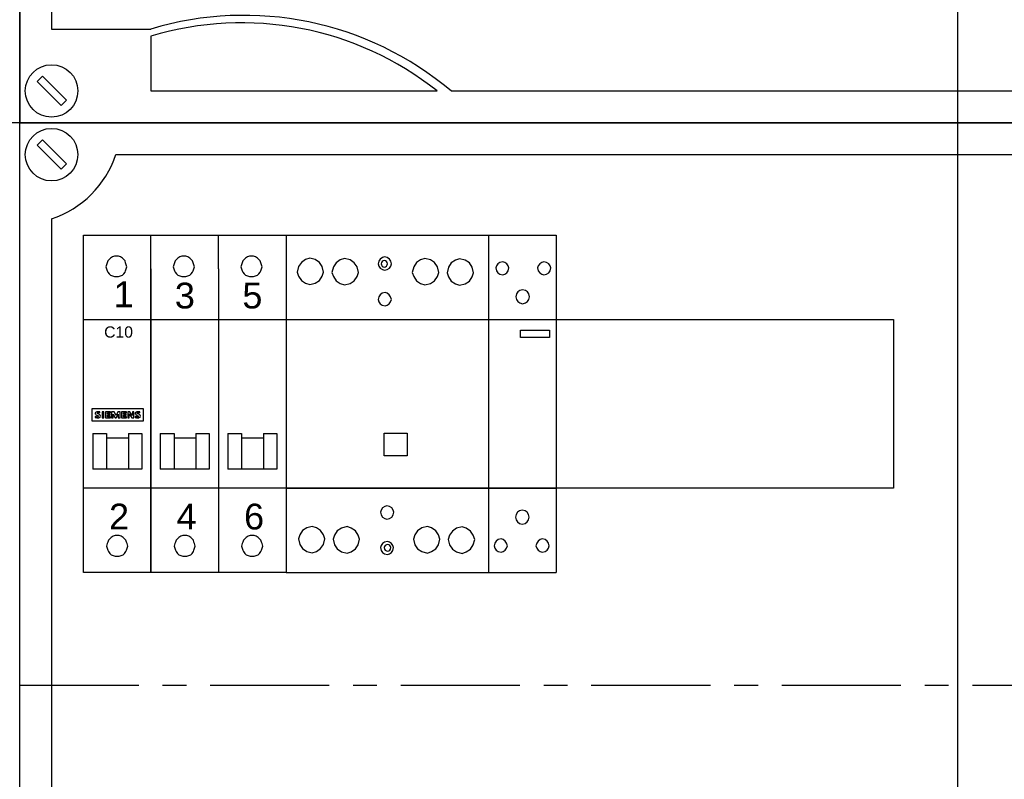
# Model space of a CAD drawing. Header units: millimetres. Extents: x 449515 to 838834, y -400723 to -307130.
# Tile 24 of 38: x 833584 to 836209, y -319631 to -317605. Entities that reach past the tile are written whole.
import ezdxf

# ---------------------------------------------------------------- set-up
doc = ezdxf.new("R2010")
doc.units = ezdxf.units.MM
doc.header["$LTSCALE"] = 25.4
doc.linetypes.add('CENTER', pattern=[2, 1.25, -0.25, 0.25, -0.25])
for name, color, linetype in [('!Siemens drzwi', 7, 'Continuous'), ('R5', 7, 'Continuous'), ('RPOMP', 7, 'Continuous')]:
    doc.layers.add(name, color=color, linetype=linetype)
doc.layers.add('!Siemens Podklad_8GK_sikus', color=250, linetype='Continuous', lineweight=100)
doc.styles.get("Standard").update_dxf_attribs({"font": 'arial.ttf'})

# ---------------------------------------------------------------- blocks, each defined once
blk = doc.blocks.new('D_A630_P_W1950-1800_S800-750_G210i')
at = {"color": 0}
blk.add_line((52.5, 185, 4.5), (52.5, 0, 4.5), dxfattribs=at)
blk = doc.blocks.new('AD_A630_P_W1950-1800_S800-750_G210~1')
at = {"layer": '!Siemens drzwi', "color": 0, "linetype": 'ByBlock', "lineweight": -2, "xscale": 10, "yscale": 10, "zscale": 10}
blk.add_blockref('D_A630_P_W1950-1800_S800-750_G210i', (0, 100), dxfattribs=at)
blk = doc.blocks.new('AD_8GK4351-4KK22')
at = {"color": 0}
for p, q in [((8.5, -25.63), (8.5, -575)), ((0, -600), (0, -450)), ((8.5, -575), (35, -575)), ((35, -576.91), (35, -591.5)), ((4.7, -588.99), (6.11, -587.58)), ((6.11, -587.58), (12.47, -593.94)), ((11.06, -595.36), (4.7, -588.99)), ((35, -591.5), (111.26, -591.5)), ((115, -591.5), (474.37, -591.5)), ((12.47, -593.94), (11.06, -595.36)), ((500, -600), (0, -600))]:
    blk.add_line(p, q, dxfattribs=at)
blk.add_circle((8.5, -591.5), 7, dxfattribs=at)
for centre, radius, start in [((59.78, -657.06), 85.72, 49.8903), ((59.2, -657.06), 83.72, 51.5438)]:
    blk.add_arc(centre, radius, start, 106.802, dxfattribs=at)
blk = doc.blocks.new('*U668')
at = {"color": 0}
for p, q in [((0, 0), (500, 0)), ((0, -150), (0, 0)), ((4.7, -5.99), (6.11, -4.58)), ((6.11, -4.58), (12.47, -10.94)), ((11.06, -12.36), (4.7, -5.99)), ((25.63, -8.5), (385, -8.5)), ((12.47, -10.94), (11.06, -12.36)), ((8.5, -25.63), (8.5, -425)), ((17, -97.5), (17, -52.5)), ((17, -52.5), (233, -52.5)), ((17, -97.5), (17, -52.5)), ((17, -52.5), (233, -52.5)), ((233, -52.5), (233, -97.5)), ((233, -52.5), (233, -97.5)), ((233, -52.5), (233, -97.5)), ((233, -97.5), (17, -97.5)), ((233, -97.5), (17, -97.5)), ((0, -300), (0, -150))]:
    blk.add_line(p, q, dxfattribs=at)
blk.add_circle((8.5, -8.5), 7, dxfattribs=at)
blk.add_arc((0, 0), 27, 288.3496, 341.6504, dxfattribs=at)
blk = doc.blocks.new('*U670')
at = {"layer": '!Siemens Podklad_8GK_sikus', "color": 4, "linetype": 'CENTER', "lineweight": -2}
for p, q in [((0, -900), (500, -900)), ((0, -1050), (500, -1050))]:
    blk.add_line(p, q, dxfattribs=at)
blk = doc.blocks.new('aaa')
at = {"color": 0}
for p, q in [((663973.1, -310868.4, -200), (663973.1, -316868.4, -200)), ((663973.1, -316868.4, -200), (661473.1, -316868.4, -200))]:
    blk.add_line(p, q, dxfattribs=at)
blk = doc.blocks.new('AD_5TT584-0~1')
at = {"color": 0, "linetype": 'Continuous'}
for p, q in [((0, 67.5), (0, -22.5)), ((0, 67.5), (54, 67.5)), ((5.21, 61), (4.1, 60.26)), ((6.33, 61.37), (5.21, 61)), ((7.81, 61), (6.33, 61.37)), ((8.93, 60.26), (7.81, 61)), ((14.48, 60.92), (13.37, 60.18)), ((15.59, 61.29), (14.48, 60.92)), ((17.08, 60.92), (15.59, 61.29)), ((18.19, 60.18), (17.08, 60.92)), ((24.77, 60.59), (24.59, 59.85)), ((25.14, 61.15), (24.77, 60.59)), ((25.7, 61.52), (25.14, 61.15)), ((25.61, 60.5), (25.42, 60.22)), ((25.89, 60.68), (25.61, 60.5)), ((26.26, 61.7), (25.7, 61.52)), ((26.26, 60.78), (25.89, 60.68)), ((27, 61.52), (26.26, 61.7)), ((26.54, 60.68), (26.26, 60.78)), ((26.81, 60.5), (26.54, 60.68)), ((27, 60.22), (26.81, 60.5)), ((27.56, 61.15), (27, 61.52)), ((27.93, 60.59), (27.56, 61.15)), ((28.11, 59.85), (27.93, 60.59)), ((35.9, 60.93), (34.79, 60.19)), ((37.01, 61.3), (35.9, 60.93)), ((38.5, 60.93), (37.01, 61.3)), ((39.61, 60.19), (38.5, 60.93)), ((45.17, 60.85), (44.05, 60.11)), ((46.28, 61.22), (45.17, 60.85)), ((47.77, 60.85), (46.28, 61.22)), ((48.88, 60.11), (47.77, 60.85)), ((3.36, 59.15), (2.99, 57.66)), ((4.1, 60.26), (3.36, 59.15)), ((9.67, 59.15), (8.93, 60.26)), ((10.04, 57.66), (9.67, 59.15)), ((12.63, 59.07), (12.25, 57.58)), ((13.37, 60.18), (12.63, 59.07)), ((18.94, 59.07), (18.19, 60.18)), ((19.31, 57.58), (18.94, 59.07)), ((24.59, 59.85), (24.77, 59.29)), ((24.77, 59.29), (25.14, 58.74)), ((25.14, 58.74), (25.7, 58.36)), ((25.42, 60.22), (25.33, 59.85)), ((25.33, 59.85), (25.42, 59.57)), ((25.42, 59.57), (25.61, 59.29)), ((25.61, 59.29), (25.89, 59.11)), ((25.7, 58.36), (26.26, 58.18)), ((25.89, 59.11), (26.26, 59.01)), ((26.26, 59.01), (26.54, 59.11)), ((26.26, 58.18), (27, 58.36)), ((26.54, 59.11), (26.81, 59.29)), ((26.81, 59.29), (27, 59.57)), ((27.09, 59.85), (27, 60.22)), ((27, 59.57), (27.09, 59.85)), ((27, 58.36), (27.56, 58.74)), ((27.56, 58.74), (27.93, 59.29)), ((27.93, 59.29), (28.11, 59.85)), ((34.05, 59.08), (33.67, 57.59)), ((34.79, 60.19), (34.05, 59.08)), ((40.35, 59.08), (39.61, 60.19)), ((40.73, 57.59), (40.35, 59.08)), ((43.31, 59), (42.94, 57.51)), ((44.05, 60.11), (43.31, 59)), ((49.62, 59), (48.88, 60.11)), ((49.99, 57.51), (49.62, 59)), ((2.99, 57.66), (3.36, 56.55)), ((3.36, 56.55), (4.1, 55.44)), ((4.1, 55.44), (5.21, 54.69)), ((7.81, 54.69), (8.93, 55.44)), ((8.93, 55.44), (9.67, 56.55)), ((9.67, 56.55), (10.04, 57.66)), ((12.25, 57.58), (12.63, 56.47)), ((12.63, 56.47), (13.37, 55.36)), ((13.37, 55.36), (14.48, 54.61)), ((17.08, 54.61), (18.19, 55.36)), ((18.19, 55.36), (18.94, 56.47)), ((18.94, 56.47), (19.31, 57.58)), ((33.67, 57.59), (34.05, 56.48)), ((34.05, 56.48), (34.79, 55.37)), ((34.79, 55.37), (35.9, 54.62)), ((38.5, 54.62), (39.61, 55.37)), ((39.61, 55.37), (40.35, 56.48)), ((40.35, 56.48), (40.73, 57.59)), ((42.94, 57.51), (43.31, 56.4)), ((43.31, 56.4), (44.05, 55.29)), ((44.05, 55.29), (45.17, 54.54)), ((47.77, 54.54), (48.88, 55.29)), ((48.88, 55.29), (49.62, 56.4)), ((49.62, 56.4), (49.99, 57.51)), ((5.21, 54.69), (6.33, 54.32)), ((6.33, 54.32), (7.81, 54.69)), ((14.48, 54.61), (15.59, 54.24)), ((15.59, 54.24), (17.08, 54.61)), ((35.9, 54.62), (37.01, 54.25)), ((37.01, 54.25), (38.5, 54.62)), ((45.17, 54.54), (46.28, 54.17)), ((46.28, 54.17), (47.77, 54.54)), ((24.75, 51.08), (24.56, 50.34)), ((24.56, 50.34), (24.75, 49.78)), ((25.12, 51.64), (24.75, 51.08)), ((25.67, 52.01), (25.12, 51.64)), ((26.42, 52.2), (25.67, 52.01)), ((26.97, 52.01), (26.42, 52.2)), ((27.53, 51.64), (26.97, 52.01)), ((27.9, 51.08), (27.53, 51.64)), ((28.09, 50.34), (27.9, 51.08)), ((27.9, 49.78), (28.09, 50.34)), ((24.75, 49.78), (25.12, 49.23)), ((25.12, 49.23), (25.67, 48.86)), ((25.67, 48.86), (26.42, 48.67)), ((26.42, 48.67), (26.97, 48.86)), ((26.97, 48.86), (27.53, 49.23)), ((27.53, 49.23), (27.9, 49.78)), ((0, 45), (54, 45)), ((0, 0), (54, 0)), ((25.75, -5.24), (25.38, -5.8)), ((26.31, -4.87), (25.75, -5.24)), ((26.87, -4.69), (26.31, -4.87)), ((27.61, -4.87), (26.87, -4.69)), ((28.17, -5.24), (27.61, -4.87)), ((28.54, -5.8), (28.17, -5.24)), ((25.38, -5.8), (25.2, -6.36)), ((25.2, -6.36), (25.38, -7.1)), ((25.38, -7.1), (25.75, -7.66)), ((25.75, -7.66), (26.31, -8.03)), ((27.61, -8.03), (28.17, -7.66)), ((28.17, -7.66), (28.54, -7.1)), ((28.72, -6.36), (28.54, -5.8)), ((28.54, -7.1), (28.72, -6.36)), ((7, -10.15), (5.52, -10.52)), ((8.12, -10.52), (7, -10.15)), ((16.27, -10.23), (14.78, -10.6)), ((17.38, -10.6), (16.27, -10.23)), ((26.31, -8.03), (26.87, -8.21)), ((26.87, -8.21), (27.61, -8.03)), ((37.69, -10.22), (36.2, -10.59)), ((38.8, -10.59), (37.69, -10.22)), ((46.96, -10.3), (45.47, -10.67)), ((48.07, -10.67), (46.96, -10.3)), ((3.66, -12.38), (3.29, -13.49)), ((4.4, -11.26), (3.66, -12.38)), ((5.52, -10.52), (4.4, -11.26)), ((9.23, -11.26), (8.12, -10.52)), ((9.97, -12.38), (9.23, -11.26)), ((10.34, -13.49), (9.97, -12.38)), ((12.93, -12.46), (12.56, -13.57)), ((13.67, -11.34), (12.93, -12.46)), ((14.78, -10.6), (13.67, -11.34)), ((18.5, -11.34), (17.38, -10.6)), ((19.24, -12.46), (18.5, -11.34)), ((19.61, -13.57), (19.24, -12.46)), ((34.35, -12.45), (33.98, -13.56)), ((35.09, -11.33), (34.35, -12.45)), ((36.2, -10.59), (35.09, -11.33)), ((39.92, -11.33), (38.8, -10.59)), ((40.66, -12.45), (39.92, -11.33)), ((41.03, -13.56), (40.66, -12.45)), ((43.62, -12.53), (43.24, -13.64)), ((44.36, -11.41), (43.62, -12.53)), ((45.47, -10.67), (44.36, -11.41)), ((49.18, -11.41), (48.07, -10.67)), ((49.92, -12.53), (49.18, -11.41)), ((50.3, -13.64), (49.92, -12.53)), ((3.29, -13.49), (3.66, -14.97)), ((3.66, -14.97), (4.4, -16.09)), ((9.23, -16.09), (9.97, -14.97)), ((9.97, -14.97), (10.34, -13.49)), ((12.56, -13.57), (12.93, -15.05)), ((12.93, -15.05), (13.67, -16.17)), ((18.5, -16.17), (19.24, -15.05)), ((19.24, -15.05), (19.61, -13.57)), ((25.36, -15.27), (25.17, -15.83)), ((25.73, -14.71), (25.36, -15.27)), ((26.28, -14.34), (25.73, -14.71)), ((26.28, -15.55), (26.19, -15.83)), ((27.03, -14.16), (26.28, -14.34)), ((26.47, -15.27), (26.28, -15.55)), ((26.75, -15.08), (26.47, -15.27)), ((27.03, -14.99), (26.75, -15.08)), ((27.58, -14.34), (27.03, -14.16)), ((27.4, -15.08), (27.03, -14.99)), ((27.68, -15.27), (27.4, -15.08)), ((28.14, -14.71), (27.58, -14.34)), ((27.86, -15.55), (27.68, -15.27)), ((27.95, -15.83), (27.86, -15.55)), ((28.51, -15.27), (28.14, -14.71)), ((28.7, -15.83), (28.51, -15.27)), ((33.98, -13.56), (34.35, -15.04)), ((34.35, -15.04), (35.09, -16.16)), ((39.92, -16.16), (40.66, -15.04)), ((40.66, -15.04), (41.03, -13.56)), ((43.24, -13.64), (43.62, -15.12)), ((43.62, -15.12), (44.36, -16.24)), ((49.18, -16.24), (49.92, -15.12)), ((49.92, -15.12), (50.3, -13.64)), ((4.4, -16.09), (5.52, -16.83)), ((5.52, -16.83), (7, -17.2)), ((7, -17.2), (8.12, -16.83)), ((8.12, -16.83), (9.23, -16.09)), ((13.67, -16.17), (14.78, -16.91)), ((14.78, -16.91), (16.27, -17.28)), ((16.27, -17.28), (17.38, -16.91)), ((17.38, -16.91), (18.5, -16.17)), ((25.17, -15.83), (25.36, -16.57)), ((25.36, -16.57), (25.73, -17.12)), ((25.73, -17.12), (26.28, -17.5)), ((26.19, -15.83), (26.28, -16.2)), ((26.28, -16.2), (26.47, -16.47)), ((26.28, -17.5), (27.03, -17.68)), ((26.47, -16.47), (26.75, -16.66)), ((26.75, -16.66), (27.03, -16.75)), ((27.03, -16.75), (27.4, -16.66)), ((27.03, -17.68), (27.58, -17.5)), ((27.4, -16.66), (27.68, -16.47)), ((27.58, -17.5), (28.14, -17.12)), ((27.68, -16.47), (27.86, -16.2)), ((27.86, -16.2), (27.95, -15.83)), ((28.14, -17.12), (28.51, -16.57)), ((28.51, -16.57), (28.7, -15.83)), ((35.09, -16.16), (36.2, -16.9)), ((36.2, -16.9), (37.69, -17.27)), ((37.69, -17.27), (38.8, -16.9)), ((38.8, -16.9), (39.92, -16.16)), ((44.36, -16.24), (45.47, -16.98)), ((45.47, -16.98), (46.96, -17.35)), ((46.96, -17.35), (48.07, -16.98)), ((48.07, -16.98), (49.18, -16.24)), ((0, -22.5), (54, -22.5))]:
    blk.add_line(p, q, dxfattribs=at)
at = {"color": 0}
for p, q in [((54, 67.5), (54, -22.5)), ((26.21, 8.69), (26.21, 14.74)), ((26.21, 14.74), (32.26, 14.74)), ((32.26, 14.74), (32.26, 8.69)), ((32.26, 8.69), (26.21, 8.69))]:
    blk.add_line(p, q, dxfattribs=at)
blk = doc.blocks.new('AD_5TT580-0(2)~1')
at = {"color": 0, "linetype": 'Continuous'}
for p, q in [((0, 67.5), (0, -22.5)), ((0, 67.5), (18, 67.5)), ((18, 67.5), (18, -22.5)), ((18, 67.5), (18, -22.5)), ((3.78, 60.45), (3.03, 60.27)), ((4.33, 60.27), (3.78, 60.45)), ((14.75, 60.45), (14.2, 60.27)), ((15.49, 60.27), (14.75, 60.45)), ((2.11, 59.34), (1.92, 58.78)), ((1.92, 58.78), (2.11, 58.04)), ((2.48, 59.9), (2.11, 59.34)), ((2.11, 58.04), (2.48, 57.48)), ((3.03, 60.27), (2.48, 59.9)), ((4.89, 59.9), (4.33, 60.27)), ((5.26, 59.34), (4.89, 59.9)), ((4.89, 57.48), (5.26, 58.04)), ((5.45, 58.78), (5.26, 59.34)), ((5.26, 58.04), (5.45, 58.78)), ((13.27, 59.34), (13.08, 58.78)), ((13.08, 58.78), (13.27, 58.04)), ((13.64, 59.9), (13.27, 59.34)), ((13.27, 58.04), (13.64, 57.48)), ((14.2, 60.27), (13.64, 59.9)), ((16.05, 59.9), (15.49, 60.27)), ((16.42, 59.34), (16.05, 59.9)), ((16.05, 57.48), (16.42, 58.04)), ((16.61, 58.78), (16.42, 59.34)), ((16.42, 58.04), (16.61, 58.78)), ((2.48, 57.48), (3.03, 57.11)), ((3.03, 57.11), (3.78, 56.93)), ((3.78, 56.93), (4.33, 57.11)), ((4.33, 57.11), (4.89, 57.48)), ((13.64, 57.48), (14.2, 57.11)), ((14.2, 57.11), (14.75, 56.93)), ((14.75, 56.93), (15.49, 57.11)), ((15.49, 57.11), (16.05, 57.48)), ((8.35, 52.77), (7.79, 52.39)), ((9.09, 52.95), (8.35, 52.77)), ((9.83, 52.77), (9.09, 52.95)), ((10.39, 52.39), (9.83, 52.77)), ((7.42, 51.84), (7.23, 51.1)), ((7.23, 51.1), (7.42, 50.35)), ((7.79, 52.39), (7.42, 51.84)), ((7.42, 50.35), (7.79, 49.8)), ((10.76, 51.84), (10.39, 52.39)), ((10.39, 49.8), (10.76, 50.35)), ((10.95, 51.1), (10.76, 51.84)), ((10.76, 50.35), (10.95, 51.1)), ((7.79, 49.8), (8.35, 49.43)), ((8.35, 49.43), (9.09, 49.24)), ((9.09, 49.24), (9.83, 49.43)), ((9.83, 49.43), (10.39, 49.8)), ((0, 45), (18, 45)), ((0, 0), (18, 0)), ((7.33, -6.95), (7.14, -7.69)), ((7.14, -7.69), (7.33, -8.43)), ((7.7, -6.39), (7.33, -6.95)), ((8.26, -6.02), (7.7, -6.39)), ((9, -5.83), (8.26, -6.02)), ((9.74, -6.02), (9, -5.83)), ((10.3, -6.39), (9.74, -6.02)), ((10.67, -6.95), (10.3, -6.39)), ((10.86, -7.69), (10.67, -6.95)), ((10.67, -8.43), (10.86, -7.69)), ((7.33, -8.43), (7.7, -8.99)), ((7.7, -8.99), (8.26, -9.36)), ((8.26, -9.36), (9, -9.54)), ((9, -9.54), (9.74, -9.36)), ((9.74, -9.36), (10.3, -8.99)), ((10.3, -8.99), (10.67, -8.43)), ((1.67, -14.63), (1.48, -15.37)), ((1.48, -15.37), (1.67, -15.93)), ((2.04, -14.08), (1.67, -14.63)), ((2.59, -13.7), (2.04, -14.08)), ((3.34, -13.52), (2.59, -13.7)), ((3.89, -13.7), (3.34, -13.52)), ((4.45, -14.08), (3.89, -13.7)), ((4.82, -14.63), (4.45, -14.08)), ((5.01, -15.37), (4.82, -14.63)), ((4.82, -15.93), (5.01, -15.37)), ((12.83, -14.63), (12.64, -15.37)), ((12.64, -15.37), (12.83, -15.93)), ((13.2, -14.08), (12.83, -14.63)), ((13.76, -13.7), (13.2, -14.08)), ((14.31, -13.52), (13.76, -13.7)), ((15.06, -13.7), (14.31, -13.52)), ((15.61, -14.08), (15.06, -13.7)), ((15.98, -14.63), (15.61, -14.08)), ((16.17, -15.37), (15.98, -14.63)), ((15.98, -15.93), (16.17, -15.37)), ((1.67, -15.93), (2.04, -16.49)), ((2.04, -16.49), (2.59, -16.86)), ((2.59, -16.86), (3.34, -17.04)), ((3.34, -17.04), (3.89, -16.86)), ((3.89, -16.86), (4.45, -16.49)), ((4.45, -16.49), (4.82, -15.93)), ((12.83, -15.93), (13.2, -16.49)), ((13.2, -16.49), (13.76, -16.86)), ((13.76, -16.86), (14.31, -17.04)), ((14.31, -17.04), (15.06, -16.86)), ((15.06, -16.86), (15.61, -16.49)), ((15.61, -16.49), (15.98, -15.93)), ((0, -22.5), (18, -22.5))]:
    blk.add_line(p, q, dxfattribs=at)
at = {"color": 0}
for p, q in [((8.54, 40.26), (8.54, 42.2)), ((8.54, 42.2), (16.27, 42.2)), ((16.27, 42.2), (16.27, 40.26)), ((16.27, 40.26), (8.54, 40.26))]:
    blk.add_line(p, q, dxfattribs=at)
blk = doc.blocks.new('AD_SIEMENS_znaczeki')
at = {"color": 0}
for p, q in [((1755.293, 772.573), (1755.293, 771.993)), ((1757.763, 772.573), (1755.293, 772.573)), ((1755.45, 772.205), (1755.45, 772.149)), ((1755.501, 772.274), (1755.599, 772.234)), ((1755.652, 772.292), (1755.544, 772.343)), ((1755.675, 772.372), (1755.675, 772.422)), ((1755.773, 772.425), (1755.773, 772.143)), ((1755.864, 772.425), (1755.773, 772.425)), ((1755.864, 772.143), (1755.864, 772.425)), ((1755.939, 772.426), (1755.939, 772.141)), ((1756.18, 772.426), (1755.939, 772.426)), ((1756.03, 772.309), (1756.03, 772.379)), ((1756.03, 772.379), (1756.18, 772.379)), ((1756.159, 772.309), (1756.03, 772.309)), ((1756.03, 772.193), (1756.03, 772.266)), ((1756.03, 772.266), (1756.159, 772.266)), ((1756.159, 772.266), (1756.159, 772.309)), ((1756.18, 772.379), (1756.18, 772.426)), ((1756.235, 772.426), (1756.235, 772.141)), ((1756.347, 772.426), (1756.235, 772.426)), ((1756.299, 772.141), (1756.299, 772.321)), ((1756.299, 772.321), (1756.399, 772.141)), ((1756.444, 772.251), (1756.347, 772.426)), ((1756.53, 772.426), (1756.444, 772.251)), ((1756.458, 772.141), (1756.546, 772.321)), ((1756.637, 772.426), (1756.53, 772.426)), ((1756.546, 772.321), (1756.546, 772.141)), ((1756.637, 772.141), (1756.637, 772.426)), ((1756.712, 772.426), (1756.712, 772.141)), ((1756.953, 772.426), (1756.712, 772.426)), ((1756.803, 772.309), (1756.803, 772.379)), ((1756.803, 772.379), (1756.953, 772.379)), ((1756.932, 772.309), (1756.803, 772.309)), ((1756.803, 772.193), (1756.803, 772.266)), ((1756.803, 772.266), (1756.932, 772.266)), ((1756.932, 772.266), (1756.932, 772.309)), ((1756.953, 772.379), (1756.953, 772.426)), ((1757.008, 772.426), (1757.008, 772.141)), ((1757.11, 772.426), (1757.008, 772.426)), ((1757.072, 772.141), (1757.072, 772.326)), ((1757.072, 772.326), (1757.2, 772.141)), ((1757.238, 772.245), (1757.11, 772.426)), ((1757.238, 772.426), (1757.238, 772.245)), ((1757.303, 772.426), (1757.238, 772.426)), ((1757.303, 772.141), (1757.303, 772.426)), ((1757.361, 772.209), (1757.361, 772.149)), ((1757.407, 772.277), (1757.51, 772.227)), ((1757.563, 772.292), (1757.455, 772.343)), ((1757.585, 772.372), (1757.585, 772.422)), ((1757.763, 771.993), (1757.763, 772.573)), ((1755.293, 771.993), (1757.763, 771.993)), ((1755.773, 772.143), (1755.864, 772.143)), ((1755.939, 772.141), (1756.18, 772.141)), ((1756.18, 772.193), (1756.03, 772.193)), ((1756.18, 772.141), (1756.18, 772.193)), ((1756.235, 772.141), (1756.299, 772.141)), ((1756.399, 772.141), (1756.458, 772.141)), ((1756.546, 772.141), (1756.637, 772.141)), ((1756.712, 772.141), (1756.953, 772.141)), ((1756.953, 772.193), (1756.803, 772.193)), ((1756.953, 772.141), (1756.953, 772.193)), ((1757.008, 772.141), (1757.072, 772.141)), ((1757.2, 772.141), (1757.303, 772.141))]:
    blk.add_line(p, q, dxfattribs=at)
for centre, major_axis, start_param, end_param in [((1755.532, 772.346), (0.0852, 0), 2.06576, 3.66098), ((1755.562, 772.527), (0.383, 0), 4.4151, 4.655269), ((1755.542, 772.351), (-0.0968, 0), 0.519387, 1.135975), ((1755.576, 772.275), (-0.178, 0), -1.570796, -1.075832), ((1755.554, 772.36), (-0.0209, 0), -1.07402, 1.07402), ((1755.547, 772.289), (0.112, 0), 4.655269, 5.197087), ((1755.581, 772.316), (-0.0775, 0), 4.682533, 5.209165), ((1755.576, 772.023), (-0.465, 0), 4.499109, 4.712389), ((1755.572, 772.047), (0.383, 0), 1.298767, 1.54094), ((1755.589, 772.218), (-0.0209, 0), 2.055494, 4.227691), ((1755.609, 772.223), (0.0891, 0), -1.148117, 1.07402), ((1757.443, 772.346), (0.0852, 0), 2.06576, 3.66098), ((1757.486, 772.527), (0.383, 0), 4.378973, 4.682131), ((1757.453, 772.351), (-0.0968, 0), 0.519387, 1.07402), ((1757.487, 772.275), (-0.178, 0), -1.570796, -1.075832), ((1757.465, 772.36), (0.0209, 0), 2.067572, 4.215613), ((1757.491, 772.316), (-0.0775, 0), 4.682533, 5.209165), ((1757.487, 772.023), (-0.465, 0), 4.499109, 4.712389), ((1757.482, 772.047), (0.383, 0), 1.298767, 1.54094), ((1757.5, 772.211), (-0.0209, 0), 1.815509, 4.215613), ((1757.52, 772.223), (0.0891, 0), -1.148117, 1.07402), ((1755.557, 772.547), (0.465, 0), 4.480311, 4.786895), ((1755.579, 772.282), (0.163, 0), -1.49629, -1.148117), ((1757.468, 772.547), (-0.465, 0), 1.338719, 1.645302), ((1757.478, 772.289), (0.112, 0), 4.682131, 4.957102), ((1757.49, 772.282), (0.163, 0), -1.49629, -1.148117)]:
    blk.add_ellipse(centre, major_axis=major_axis, ratio=0.878278, start_param=start_param, end_param=end_param, dxfattribs=at)

msp = doc.modelspace()

# ---------------------------------------------------------------- linework, layer by layer
at = {"color": 0}
for p, q in [((833753.8195, -318180.1288, -200), (834293.8195, -318180.1288, -200)), ((833933.8195, -318270.1288, -200), (833933.8195, -318180.1288, -200)), ((833933.8195, -318270.1288, -200), (833933.8195, -318180.1288, -200)), ((834113.8195, -318270.1288, -200), (834113.8195, -318180.1288, -200)), ((833778.5254, -318708.6582, -200), (833815.5842, -318708.6582, -200)), ((833873.8195, -318708.6582, -200), (833909.1136, -318708.6582, -200)), ((833958.5254, -318708.6582, -200), (833995.5842, -318708.6582, -200)), ((834053.8195, -318708.6582, -200), (834089.1136, -318708.6582, -200)), ((834138.5254, -318708.6582, -200), (834175.5842, -318708.6582, -200)), ((834233.8195, -318708.6582, -200), (834269.1136, -318708.6582, -200)), ((834293.8195, -318855.1288, -200), (833753.8195, -318855.1288, -200))]:
    msp.add_line(p, q, dxfattribs=at)
at = {"color": 0, "linetype": 'Continuous'}
for p, q in [((833753.8195, -319080.1288, -200), (833753.8195, -318180.1288, -200)), ((834293.8195, -318180.1288, -200), (834293.8195, -319080.1288, -200)), ((833816.9328, -318253.4764, -200), (833815.1681, -318258.7705, -200)), ((833818.6975, -318248.1823, -200), (833816.9328, -318253.4764, -200)), ((833822.2269, -318244.6529, -200), (833818.6975, -318248.1823, -200)), ((833825.7563, -318241.1235, -200), (833822.2269, -318244.6529, -200)), ((833831.0504, -318237.5941, -200), (833825.7563, -318241.1235, -200)), ((833836.3445, -318235.8293, -200), (833831.0504, -318237.5941, -200)), ((833841.6387, -318235.8293, -200), (833836.3445, -318235.8293, -200)), ((833846.9328, -318235.8293, -200), (833841.6387, -318235.8293, -200)), ((833852.2269, -318237.5941, -200), (833846.9328, -318235.8293, -200)), ((833857.521, -318241.1235, -200), (833852.2269, -318237.5941, -200)), ((833861.0504, -318244.6529, -200), (833857.521, -318241.1235, -200)), ((833864.5798, -318248.1823, -200), (833861.0504, -318244.6529, -200)), ((833866.3445, -318253.4764, -200), (833864.5798, -318248.1823, -200)), ((833868.1092, -318258.7705, -200), (833866.3445, -318253.4764, -200)), ((833996.9328, -318253.4764, -200), (833995.1681, -318258.7705, -200)), ((833998.6975, -318248.1823, -200), (833996.9328, -318253.4764, -200)), ((834002.2269, -318244.6529, -200), (833998.6975, -318248.1823, -200)), ((834005.7563, -318241.1235, -200), (834002.2269, -318244.6529, -200)), ((834011.0504, -318237.5941, -200), (834005.7563, -318241.1235, -200)), ((834016.3445, -318235.8293, -200), (834011.0504, -318237.5941, -200)), ((834021.6387, -318235.8293, -200), (834016.3445, -318235.8293, -200)), ((834026.9328, -318235.8293, -200), (834021.6387, -318235.8293, -200)), ((834032.2269, -318237.5941, -200), (834026.9328, -318235.8293, -200)), ((834037.521, -318241.1235, -200), (834032.2269, -318237.5941, -200)), ((834041.0504, -318244.6529, -200), (834037.521, -318241.1235, -200)), ((834044.5798, -318248.1823, -200), (834041.0504, -318244.6529, -200)), ((834046.3445, -318253.4764, -200), (834044.5798, -318248.1823, -200)), ((834048.1092, -318258.7705, -200), (834046.3445, -318253.4764, -200)), ((834176.9328, -318253.4764, -200), (834175.1681, -318258.7705, -200)), ((834178.6975, -318248.1823, -200), (834176.9328, -318253.4764, -200)), ((834182.2269, -318244.6529, -200), (834178.6975, -318248.1823, -200)), ((834185.7563, -318241.1235, -200), (834182.2269, -318244.6529, -200)), ((834191.0504, -318237.5941, -200), (834185.7563, -318241.1235, -200)), ((834196.3445, -318235.8293, -200), (834191.0504, -318237.5941, -200)), ((834201.6387, -318235.8293, -200), (834196.3445, -318235.8293, -200)), ((834206.9328, -318235.8293, -200), (834201.6387, -318235.8293, -200)), ((834212.2269, -318237.5941, -200), (834206.9328, -318235.8293, -200)), ((834217.521, -318241.1235, -200), (834212.2269, -318237.5941, -200)), ((834221.0504, -318244.6529, -200), (834217.521, -318241.1235, -200)), ((834224.5798, -318248.1823, -200), (834221.0504, -318244.6529, -200)), ((834226.3445, -318253.4764, -200), (834224.5798, -318248.1823, -200)), ((834228.1092, -318258.7705, -200), (834226.3445, -318253.4764, -200)), ((833815.1681, -318258.7705, -200), (833813.4034, -318264.0646, -200)), ((833813.4034, -318264.0646, -200), (833815.1681, -318269.3588, -200)), ((833815.1681, -318269.3588, -200), (833816.9328, -318274.6529, -200)), ((833816.9328, -318274.6529, -200), (833818.6975, -318278.1823, -200)), ((833818.6975, -318278.1823, -200), (833822.2269, -318283.4764, -200)), ((833861.0504, -318283.4764, -200), (833864.5798, -318278.1823, -200)), ((833864.5798, -318278.1823, -200), (833866.3445, -318274.6529, -200)), ((833866.3445, -318274.6529, -200), (833868.1092, -318269.3588, -200)), ((833869.874, -318264.0646, -200), (833868.1092, -318258.7705, -200)), ((833868.1092, -318269.3588, -200), (833869.874, -318264.0646, -200)), ((833933.8195, -318270.1288, -200), (833933.8195, -319080.1288, -200)), ((833933.8195, -319080.1288, -200), (833933.8195, -318270.1288, -200)), ((833995.1681, -318258.7705, -200), (833993.4034, -318264.0646, -200)), ((833993.4034, -318264.0646, -200), (833995.1681, -318269.3588, -200)), ((833995.1681, -318269.3588, -200), (833996.9328, -318274.6529, -200)), ((833996.9328, -318274.6529, -200), (833998.6975, -318278.1823, -200)), ((833998.6975, -318278.1823, -200), (834002.2269, -318283.4764, -200)), ((834041.0504, -318283.4764, -200), (834044.5798, -318278.1823, -200)), ((834044.5798, -318278.1823, -200), (834046.3445, -318274.6529, -200)), ((834046.3445, -318274.6529, -200), (834048.1092, -318269.3588, -200)), ((834049.874, -318264.0646, -200), (834048.1092, -318258.7705, -200)), ((834048.1092, -318269.3588, -200), (834049.874, -318264.0646, -200)), ((834113.8195, -318270.1288, -200), (834113.8195, -319080.1288, -200)), ((834175.1681, -318258.7705, -200), (834173.4034, -318264.0646, -200)), ((834173.4034, -318264.0646, -200), (834175.1681, -318269.3588, -200)), ((834175.1681, -318269.3588, -200), (834176.9328, -318274.6529, -200)), ((834176.9328, -318274.6529, -200), (834178.6975, -318278.1823, -200)), ((834178.6975, -318278.1823, -200), (834182.2269, -318283.4764, -200)), ((834221.0504, -318283.4764, -200), (834224.5798, -318278.1823, -200)), ((834224.5798, -318278.1823, -200), (834226.3445, -318274.6529, -200)), ((834226.3445, -318274.6529, -200), (834228.1092, -318269.3588, -200)), ((834229.874, -318264.0646, -200), (834228.1092, -318258.7705, -200)), ((834228.1092, -318269.3588, -200), (834229.874, -318264.0646, -200)), ((833822.2269, -318283.4764, -200), (833825.7563, -318287.0058, -200)), ((833825.7563, -318287.0058, -200), (833831.0504, -318288.7705, -200)), ((833831.0504, -318288.7705, -200), (833836.3445, -318290.5352, -200)), ((833836.3445, -318290.5352, -200), (833841.6387, -318290.5352, -200)), ((833841.6387, -318290.5352, -200), (833846.9328, -318290.5352, -200)), ((833846.9328, -318290.5352, -200), (833852.2269, -318288.7705, -200)), ((833852.2269, -318288.7705, -200), (833857.521, -318287.0058, -200)), ((833857.521, -318287.0058, -200), (833861.0504, -318283.4764, -200)), ((834002.2269, -318283.4764, -200), (834005.7563, -318287.0058, -200)), ((834005.7563, -318287.0058, -200), (834011.0504, -318288.7705, -200)), ((834011.0504, -318288.7705, -200), (834016.3445, -318290.5352, -200)), ((834016.3445, -318290.5352, -200), (834021.6387, -318290.5352, -200)), ((834021.6387, -318290.5352, -200), (834026.9328, -318290.5352, -200)), ((834026.9328, -318290.5352, -200), (834032.2269, -318288.7705, -200)), ((834032.2269, -318288.7705, -200), (834037.521, -318287.0058, -200)), ((834037.521, -318287.0058, -200), (834041.0504, -318283.4764, -200)), ((834182.2269, -318283.4764, -200), (834185.7563, -318287.0058, -200)), ((834185.7563, -318287.0058, -200), (834191.0504, -318288.7705, -200)), ((834191.0504, -318288.7705, -200), (834196.3445, -318290.5352, -200)), ((834196.3445, -318290.5352, -200), (834201.6387, -318290.5352, -200)), ((834201.6387, -318290.5352, -200), (834206.9328, -318290.5352, -200)), ((834206.9328, -318290.5352, -200), (834212.2269, -318288.7705, -200)), ((834212.2269, -318288.7705, -200), (834217.521, -318287.0058, -200)), ((834217.521, -318287.0058, -200), (834221.0504, -318283.4764, -200)), ((833753.8195, -318405.1288, -200), (834293.8195, -318405.1288, -200)), ((833778.5254, -318708.6582, -200), (833778.5254, -318803.9523, -200)), ((833815.5842, -318708.6582, -200), (833815.5842, -318803.9523, -200)), ((833873.8195, -318721.0111, -200), (833815.5842, -318721.0111, -200)), ((833873.8195, -318708.6582, -200), (833873.8195, -318803.9523, -200)), ((833909.1136, -318708.6582, -200), (833909.1136, -318803.9523, -200)), ((833958.5254, -318708.6582, -200), (833958.5254, -318803.9523, -200)), ((833995.5842, -318708.6582, -200), (833995.5842, -318803.9523, -200)), ((834053.8195, -318721.0111, -200), (833995.5842, -318721.0111, -200)), ((834053.8195, -318708.6582, -200), (834053.8195, -318803.9523, -200)), ((834089.1136, -318708.6582, -200), (834089.1136, -318803.9523, -200)), ((834175.5842, -318708.6582, -200), (834175.5842, -318803.9523, -200)), ((834233.8195, -318721.0111, -200), (834175.5842, -318721.0111, -200)), ((834233.8195, -318708.6582, -200), (834233.8195, -318803.9523, -200)), ((834269.1136, -318708.6582, -200), (834269.1136, -318803.9523, -200)), ((833909.1136, -318803.9523, -200), (833778.5254, -318803.9523, -200)), ((834089.1136, -318803.9523, -200), (833958.5254, -318803.9523, -200)), ((834269.1136, -318803.9523, -200), (834138.5254, -318803.9523, -200)), ((833827.9371, -318986.5994, -200), (833824.4077, -318990.1288, -200)), ((833833.2313, -318983.0699, -200), (833827.9371, -318986.5994, -200)), ((833838.5254, -318981.3052, -200), (833833.2313, -318983.0699, -200)), ((833843.8195, -318981.3052, -200), (833838.5254, -318981.3052, -200)), ((833849.1136, -318981.3052, -200), (833843.8195, -318981.3052, -200)), ((833854.4077, -318983.0699, -200), (833849.1136, -318981.3052, -200)), ((833859.7018, -318986.5994, -200), (833854.4077, -318983.0699, -200)), ((833863.2313, -318990.1288, -200), (833859.7018, -318986.5994, -200)), ((834007.9371, -318986.5994, -200), (834004.4077, -318990.1288, -200)), ((834013.2313, -318983.0699, -200), (834007.9371, -318986.5994, -200)), ((834018.5254, -318981.3052, -200), (834013.2313, -318983.0699, -200)), ((834023.8195, -318981.3052, -200), (834018.5254, -318981.3052, -200)), ((834029.1136, -318981.3052, -200), (834023.8195, -318981.3052, -200)), ((834034.4077, -318983.0699, -200), (834029.1136, -318981.3052, -200)), ((834039.7018, -318986.5994, -200), (834034.4077, -318983.0699, -200)), ((834043.2313, -318990.1288, -200), (834039.7018, -318986.5994, -200)), ((834187.9371, -318986.5994, -200), (834184.4077, -318990.1288, -200)), ((834193.2313, -318983.0699, -200), (834187.9371, -318986.5994, -200)), ((834198.5254, -318981.3052, -200), (834193.2313, -318983.0699, -200)), ((834203.8195, -318981.3052, -200), (834198.5254, -318981.3052, -200)), ((834209.1136, -318981.3052, -200), (834203.8195, -318981.3052, -200)), ((834214.4077, -318983.0699, -200), (834209.1136, -318981.3052, -200)), ((834219.7018, -318986.5994, -200), (834214.4077, -318983.0699, -200)), ((834223.2313, -318990.1288, -200), (834219.7018, -318986.5994, -200)), ((833817.3489, -319002.4817, -200), (833815.5842, -319009.5405, -200)), ((833815.5842, -319009.5405, -200), (833817.3489, -319014.8346, -200)), ((833819.1136, -318998.9523, -200), (833817.3489, -319002.4817, -200)), ((833817.3489, -319014.8346, -200), (833819.1136, -319020.1288, -200)), ((833820.8783, -318993.6582, -200), (833819.1136, -318998.9523, -200)), ((833824.4077, -318990.1288, -200), (833820.8783, -318993.6582, -200)), ((833866.7607, -318993.6582, -200), (833863.2313, -318990.1288, -200)), ((833868.5254, -318998.9523, -200), (833866.7607, -318993.6582, -200)), ((833870.2901, -319002.4817, -200), (833868.5254, -318998.9523, -200)), ((833868.5254, -319020.1288, -200), (833870.2901, -319014.8346, -200)), ((833872.0548, -319009.5405, -200), (833870.2901, -319002.4817, -200)), ((833870.2901, -319014.8346, -200), (833872.0548, -319009.5405, -200)), ((833997.3489, -319002.4817, -200), (833995.5842, -319009.5405, -200)), ((833995.5842, -319009.5405, -200), (833997.3489, -319014.8346, -200)), ((833999.1136, -318998.9523, -200), (833997.3489, -319002.4817, -200)), ((833997.3489, -319014.8346, -200), (833999.1136, -319020.1288, -200)), ((834000.8783, -318993.6582, -200), (833999.1136, -318998.9523, -200)), ((834004.4077, -318990.1288, -200), (834000.8783, -318993.6582, -200)), ((834046.7607, -318993.6582, -200), (834043.2313, -318990.1288, -200)), ((834048.5254, -318998.9523, -200), (834046.7607, -318993.6582, -200)), ((834050.2901, -319002.4817, -200), (834048.5254, -318998.9523, -200)), ((834048.5254, -319020.1288, -200), (834050.2901, -319014.8346, -200)), ((834052.0548, -319009.5405, -200), (834050.2901, -319002.4817, -200)), ((834050.2901, -319014.8346, -200), (834052.0548, -319009.5405, -200)), ((834177.3489, -319002.4817, -200), (834175.5842, -319009.5405, -200)), ((834175.5842, -319009.5405, -200), (834177.3489, -319014.8346, -200)), ((834179.1136, -318998.9523, -200), (834177.3489, -319002.4817, -200)), ((834177.3489, -319014.8346, -200), (834179.1136, -319020.1288, -200)), ((834180.8783, -318993.6582, -200), (834179.1136, -318998.9523, -200)), ((834184.4077, -318990.1288, -200), (834180.8783, -318993.6582, -200)), ((834226.7607, -318993.6582, -200), (834223.2313, -318990.1288, -200)), ((834228.5254, -318998.9523, -200), (834226.7607, -318993.6582, -200)), ((834230.2901, -319002.4817, -200), (834228.5254, -318998.9523, -200)), ((834228.5254, -319020.1288, -200), (834230.2901, -319014.8346, -200)), ((834232.0548, -319009.5405, -200), (834230.2901, -319002.4817, -200)), ((834230.2901, -319014.8346, -200), (834232.0548, -319009.5405, -200)), ((833819.1136, -319020.1288, -200), (833820.8783, -319023.6582, -200)), ((833820.8783, -319023.6582, -200), (833824.4077, -319028.9523, -200)), ((833824.4077, -319028.9523, -200), (833827.9371, -319032.4817, -200)), ((833827.9371, -319032.4817, -200), (833833.2313, -319034.2464, -200)), ((833833.2313, -319034.2464, -200), (833838.5254, -319036.0111, -200)), ((833838.5254, -319036.0111, -200), (833843.8195, -319036.0111, -200)), ((833843.8195, -319036.0111, -200), (833849.1136, -319036.0111, -200)), ((833849.1136, -319036.0111, -200), (833854.4077, -319034.2464, -200)), ((833854.4077, -319034.2464, -200), (833859.7018, -319032.4817, -200)), ((833859.7018, -319032.4817, -200), (833863.2313, -319028.9523, -200)), ((833863.2313, -319028.9523, -200), (833866.7607, -319023.6582, -200)), ((833866.7607, -319023.6582, -200), (833868.5254, -319020.1288, -200)), ((833999.1136, -319020.1288, -200), (834000.8783, -319023.6582, -200)), ((834000.8783, -319023.6582, -200), (834004.4077, -319028.9523, -200)), ((834004.4077, -319028.9523, -200), (834007.9371, -319032.4817, -200)), ((834007.9371, -319032.4817, -200), (834013.2313, -319034.2464, -200)), ((834013.2313, -319034.2464, -200), (834018.5254, -319036.0111, -200)), ((834018.5254, -319036.0111, -200), (834023.8195, -319036.0111, -200)), ((834023.8195, -319036.0111, -200), (834029.1136, -319036.0111, -200)), ((834029.1136, -319036.0111, -200), (834034.4077, -319034.2464, -200)), ((834034.4077, -319034.2464, -200), (834039.7018, -319032.4817, -200)), ((834039.7018, -319032.4817, -200), (834043.2313, -319028.9523, -200)), ((834043.2313, -319028.9523, -200), (834046.7607, -319023.6582, -200)), ((834046.7607, -319023.6582, -200), (834048.5254, -319020.1288, -200)), ((834179.1136, -319020.1288, -200), (834180.8783, -319023.6582, -200)), ((834180.8783, -319023.6582, -200), (834184.4077, -319028.9523, -200)), ((834184.4077, -319028.9523, -200), (834187.9371, -319032.4817, -200)), ((834187.9371, -319032.4817, -200), (834193.2313, -319034.2464, -200)), ((834193.2313, -319034.2464, -200), (834198.5254, -319036.0111, -200)), ((834198.5254, -319036.0111, -200), (834203.8195, -319036.0111, -200)), ((834203.8195, -319036.0111, -200), (834209.1136, -319036.0111, -200)), ((834209.1136, -319036.0111, -200), (834214.4077, -319034.2464, -200)), ((834214.4077, -319034.2464, -200), (834219.7018, -319032.4817, -200)), ((834219.7018, -319032.4817, -200), (834223.2313, -319028.9523, -200)), ((834223.2313, -319028.9523, -200), (834226.7607, -319023.6582, -200)), ((834226.7607, -319023.6582, -200), (834228.5254, -319020.1288, -200)), ((834293.8195, -319080.1288, -200), (833753.8195, -319080.1288, -200))]:
    msp.add_line(p, q, dxfattribs=at)
msp.add_line((834138.5254, -318708.6582, -200), (834138.5254, -318803.9523, -200))

# ---------------------------------------------------------------- block references
msp.add_blockref('aaa', (169610.7085, -1011.7622))
at = {"xscale": 55.6818025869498, "yscale": 55.6818025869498, "zscale": 55.6818025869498}
msp.add_blockref('AD_SIEMENS_znaczeki', (736038.6907, -361661.2868, -200), dxfattribs=at)
at = {"layer": 'R5', "xscale": 10, "yscale": 10, "zscale": 10}
for name, p in [('AD_A630_P_W1950-1800_S800-750_G210~1', (830833.8195, -328130.1288, -200)), ('*U670', (833583.8195, -308880.1288, -200)), ('AD_8GK4351-4KK22', (833583.8195, -311880.1288, -200)), ('*U668', (833583.8195, -317880.1288, -200))]:
    msp.add_blockref(name, p, dxfattribs=at)
at = {"layer": 'RPOMP', "xscale": 10, "yscale": 10, "zscale": 10}
for name, p in [('AD_5TT584-0~1', (834293.8195, -318855.1288, -200)), ('AD_5TT580-0(2)~1', (834833.8184, -318855.1288, -200))]:
    msp.add_blockref(name, p, dxfattribs=at)

# ---------------------------------------------------------------- texts
at = {"color": 0}
for s, p in [('1', (833834.3116, -318372.0184, -200)), ('3', (833997.4059, -318375.3958, -200)), ('5', (834177.4059, -318375.3958, -200)), ('2', (833821.9929, -318964.9553, -200)), ('4', (834001.9929, -318964.9553, -200)), ('6', (834181.9929, -318964.9553, -200))]:
    msp.add_text(s, height=68.8235, dxfattribs=at).set_placement(p)
at = {"color": 0, "linetype": 'ByBlock', "lineweight": -2, "insert": (833808.921, -318423.2317, -200), "char_height": 30, "width": 91.149901, "attachment_point": 1}
msp.add_mtext('{\\C256;C10}', dxfattribs=at)

doc.saveas('drawing.dxf')
